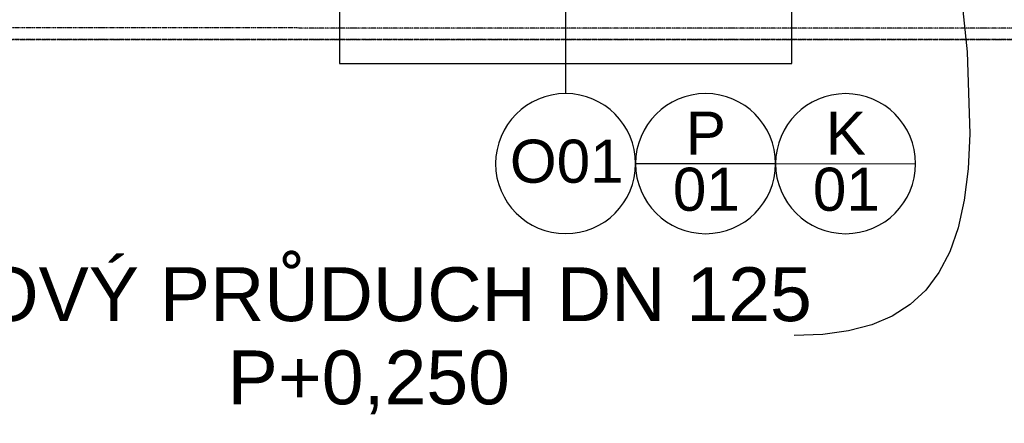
# Model space of a CAD drawing. Header units: millimetres. Extents: x -28761 to 4793, y -4271 to 20239.
# Tile 100 of 256: x -3505 to -1219, y -765 to 172. Entities that reach past the tile are written whole.
import ezdxf

# ---------------------------------------------------------------- set-up
doc = ezdxf.new("R2010")
doc.units = ezdxf.units.MM
doc.header["$MEASUREMENT"] = 0
doc.linetypes.add('Čerchovaná M', pattern=[4.5, 2.5, -0.85, 0.3, -0.85])
for name, color, linetype in [('5._POHLED ZÁPADNÍ_1_Anotace - SP', 7, 'Continuous'), ('5._POHLED ZÁPADNÍ_1_Nové_Anotace - SP', 7, 'Continuous'), ('5._POHLED ZÁPADNÍ_1_Nové_Konstrukce - nosné', 7, 'Continuous'), ('5._POHLED ZÁPADNÍ_1_Nové_Otvory – Okna', 7, 'Continuous'), ('5._POHLED ZÁPADNÍ_1_Nové_Otvory – Značky oken', 7, 'Continuous'), ('5._POHLED ZÁPADNÍ_1_Otvory – Značky oken', 7, 'Continuous')]:
    doc.layers.add(name, color=color, linetype=linetype)
doc.styles.add('GENEROVANÝ_STYL_1', font='txt')

msp = doc.modelspace()

# ---------------------------------------------------------------- linework, layer by layer
at = {"layer": '5._POHLED ZÁPADNÍ_1_Nové_Anotace - SP', "color": 1, "linetype": 'Continuous', "lineweight": 25, "flags": 128}
msp.add_lwpolyline([(-1329.4, 326.7), (-1304.9, 97.5), (-1298.8, -92.8), (-1302.9, -174.1), (-1312.1, -246.7), (-1326.3, -310.9), (-1345.8, -366.9), (-1370.7, -415.1), (-1401.1, -455.8), (-1437.2, -489.4), (-1479, -516.2), (-1526.7, -536.5), (-1580.5, -550.5), (-1640.5, -558.7), (-1706.7, -561.4)], dxfattribs=at)
at = {"layer": '5._POHLED ZÁPADNÍ_1_Nové_Konstrukce - nosné', "color": 1, "linetype": 'Čerchovaná M', "lineweight": 25}
msp.add_line((-161.7, 125.5), (-10060.1, 127), dxfattribs=at)
msp.add_line((-161.7, 125.5), (-10060.1, 127), dxfattribs=at)
at = {"layer": '5._POHLED ZÁPADNÍ_1_Nové_Konstrukce - nosné', "color": 1, "linetype": 'Čerchovaná M', "lineweight": 25, "flags": 128}
for points in [[(-161.7, 152.1), (-10060.1, 153.6)], [(-10060.1, 126.9), (-161.7, 125.4)]]:
    msp.add_lwpolyline(points, dxfattribs=at)
at = {"layer": '5._POHLED ZÁPADNÍ_1_Nové_Otvory – Okna', "color": 1, "linetype": 'Continuous', "lineweight": 25}
for p, q in [((-2762.4, 350.4), (-2762.4, 70.4)), ((-1712.4, 70.2), (-1712.4, 350.2)), ((-2762.4, 70.4), (-1712.4, 70.2))]:
    msp.add_line(p, q, dxfattribs=at)
at = {"layer": '5._POHLED ZÁPADNÍ_1_Nové_Otvory – Značky oken', "color": 1, "linetype": 'Continuous', "lineweight": 25}
for p, q in [((-2237.3, 1050.3), (-2237.4, 0.3)), ((-2075, -162.3), (-1750, -162.3)), ((-1750, -162.3), (-1425, -162.4))]:
    msp.add_line(p, q, dxfattribs=at)
at = {"layer": '5._POHLED ZÁPADNÍ_1_Nové_Otvory – Značky oken', "color": 1, "linetype": 'Continuous', "lineweight": 25, "flags": 128}
for points in [[(-2075, -162.3, 1), (-2400, -162.2, 1)], [(-1750, -162.3, 1), (-2075, -162.3, 1)], [(-1425, -162.4, 1), (-1750, -162.3, 1)]]:
    msp.add_lwpolyline(points, format="xyb", close=True, dxfattribs=at)

# ---------------------------------------------------------------- texts
at = {"layer": '5._POHLED ZÁPADNÍ_1_Anotace - SP', "color": 1, "linetype": 'Continuous', "lineweight": 25, "insert": (-3722.7, -573.5), "char_height": 125, "attachment_point": 4, "line_spacing_factor": 0.926482, "style": 'GENEROVANÝ_STYL_1'}
msp.add_mtext('\\A1;{\\pql;\\fArial|b0|i0|c238|p38;NOVÝ PRŮDUCH DN 125\\P\\pqc;\\fArial|b0|i0|c238|p38;P+0,\\fArial|b0|i0|c238|p38;25\\fArial|b0|i0|c238|p38;0 }', dxfattribs=at)
at = {"layer": '5._POHLED ZÁPADNÍ_1_Otvory – Značky oken', "color": 1, "linetype": 'Continuous', "lineweight": 25, "char_height": 100, "attachment_point": 4, "rotation": 359.9912, "style": 'GENEROVANÝ_STYL_1'}
for s, insert in [('\\A1;{\\pql;\\pt0;\\fArial|b0|i0|c238|p38;P}', (-1958.2, -91.6)), ('\\A1;{\\pql;\\pt0;\\fArial|b0|i0|c238|p38;K}', (-1633.2, -91.6)), ('\\A1;{\\pql;\\pt0;\\fArial|b0|i0|c238|p38;O01}', (-2366.8, -157.3)), ('\\A1;{\\pql;\\pt0;\\fArial|b0|i0|c238|p38;01}', (-1988.4, -222.4)), ('\\A1;{\\pql;\\pt0;\\fArial|b0|i0|c238|p38;01}', (-1663.4, -222.4))]:
    msp.add_mtext(s, dxfattribs=dict(at, insert=insert))

doc.saveas('drawing.dxf')
